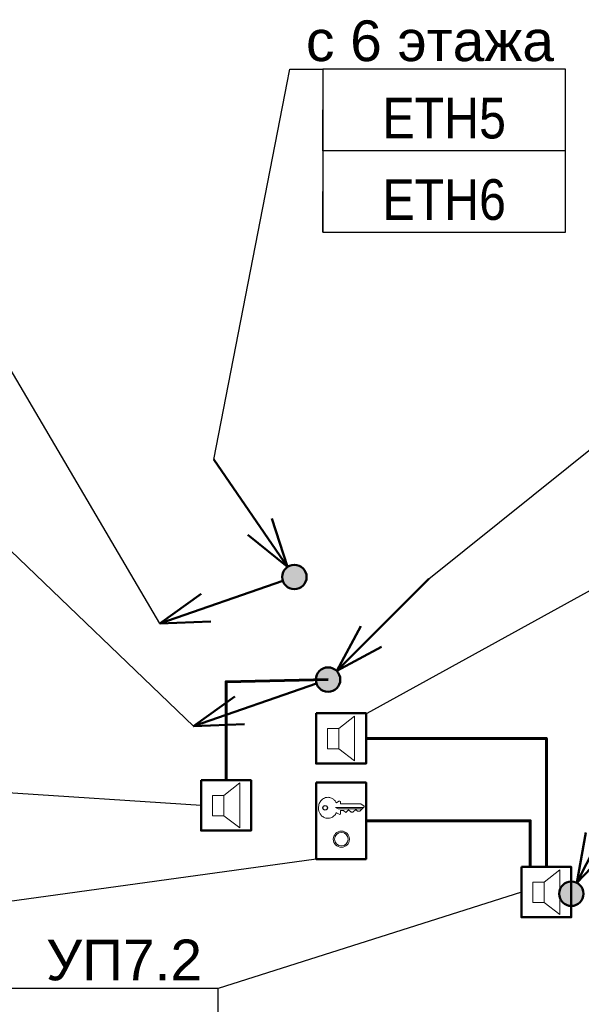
# Model space of a CAD drawing. Header units: millimetres. Extents: x -277772 to 277599, y -59564 to 282085.
# Tile 76 of 192: x -135438 to -131989, y 86771 to 92818. Entities that reach past the tile are written whole.
import ezdxf
from ezdxf import colors
from ezdxf.entities.mleader import LeaderData, LeaderLine
from ezdxf.enums import TextEntityAlignment as Align
from ezdxf.math import Vec2, Vec3

# ---------------------------------------------------------------- set-up
doc = ezdxf.new("R2018")
doc.units = ezdxf.units.MM
doc.set_wipeout_variables(frame=1)
for name, color, linetype, lineweight in [('КИП_выноска', 6, 'Continuous', 25), ('КИП_прибор', 140, 'Continuous', 50), ('КИП_трасса', 3, 'Continuous', 60)]:
    doc.layers.add(name, color=color, linetype=linetype, lineweight=lineweight)
doc.styles.add('CP.Text', font='arial.ttf')
doc.styles.add('GOST 2.304', font='arial.ttf', dxfattribs={"width": 0.85})
doc.linetypes.add('в трубе открыто', pattern='A,10,[133,ltypeshp.shx,S=0.75,R=0,X=-5,Y=2.5],-2.5,[130,ltypeshp.shx,S=2.5,R=-45,X=0,Y=0],-2.5', length=15)

# ---------------------------------------------------------------- blocks, each defined once
blk = doc.blocks.new('A$C5ef3676d')
blk.add_lwpolyline([(0, 469.9), (306.9, 469.9), (306.9, 0), (0, 0)], close=True)
at = {"lineweight": 18}
for points in [[(283.6, 309), (135.5, 309), (118.5, 315.4), (292.1, 315.4)], [(124.9, 345), (139.7, 355.6), (146, 355.6), (150.3, 353.5), (150.3, 338.6), (275.2, 338.6), (296.3, 323.8), (296.3, 319.6), (268.8, 294.2), (254, 294.2), (243.4, 304.8), (226.5, 287.9), (224.4, 287.9)], [(220.1, 287.9), (215.9, 287.9), (199, 302.7), (182, 285.7), (169.3, 298.4), (150.3, 298.4), (150.3, 275.2), (146, 273), (124.9, 283.6)]]:
    blk.add_lwpolyline(points, dxfattribs=at)
at = {"lineweight": 25}
blk.add_lwpolyline([(220.1, 287.9), (222.2, 292.1), (224.4, 287.9)], dxfattribs=at)
blk.add_circle((56.1, 314.3), 13.8, dxfattribs=at)
at = {"lineweight": 18}
for radius in [49.7, 41.3]:
    blk.add_circle((155.6, 121.7), radius, dxfattribs=at)
for points, knots in [([(14.8, 314), (14.8, 323.1), (16.5, 332.2), (23.1, 348.6), (27.8, 355.9), (37.2, 365.5), (41.1, 368.6), (49.6, 373.7), (54.2, 375.6), (59, 377)], [0, 0, 0, 0, 0.547336, 0.547336, 1.063434, 1.063434, 1.361474, 1.361474, 1.660846, 1.660846, 1.660846, 1.660846]), ([(59, 377), (65.6, 378.8), (72.4, 379.3), (86.1, 377.7), (92.6, 375.6), (104.2, 369.3), (109.2, 365.4), (118, 355.9), (121.7, 350.3), (124.6, 344.3)], [0, 0, 0, 0, 0.41198, 0.41198, 0.823657, 0.823657, 1.201793, 1.201793, 1.602028, 1.602028, 1.602028, 1.602028]), ([(59.5, 251.5), (52.8, 253.3), (46.5, 256.4), (34.7, 265), (29.5, 270.7), (22, 282.5), (19.4, 288.3), (15.8, 300.8), (14.8, 307.4), (14.8, 314)], [0, 0, 0, 0, 0.417934, 0.417934, 0.875269, 0.875269, 1.256039, 1.256039, 1.653364, 1.653364, 1.653364, 1.653364]), ([(124.8, 284.9), (121.3, 277.2), (116.3, 270.2), (104.5, 259.4), (98, 255.4), (85.9, 251.1), (80.8, 250.1), (70.1, 249.6), (64.7, 250.1), (59.5, 251.5)], [0, 0, 0, 0, 0.510094, 0.510094, 0.964236, 0.964236, 1.282131, 1.282131, 1.607848, 1.607848, 1.607848, 1.607848])]:
    blk.add_open_spline(points, degree=3, knots=knots, dxfattribs=at)
blk = doc.blocks.new('A$C449d8904')
blk.add_lwpolyline([(0, 309), (0, 0), (306.9, 0), (306.9, 309)], close=True)
at = {"lineweight": 18}
for points in [[(237.1, 16.9), (237.1, 292.1), (139.7, 215.9), (139.7, 91)], [(69.8, 215.9), (69.8, 91), (139.7, 91), (139.7, 215.9)]]:
    blk.add_lwpolyline(points, close=True, dxfattribs=at)
blk = doc.blocks.new('_None')
blk = doc.blocks.new('*U11')
at = {"color": 0, "linetype": 'Continuous', "lineweight": 30, "ltscale": 75, "width": 0.85, "flags": 104}
blk.add_attdef('ПРИМЕЧАНИЕ_1', text='', height=2.5, dxfattribs=at).set_placement((7.46, 3.611), align=Align.BOTTOM_CENTER)
at = {"color": 0, "lineweight": 30, "style": 'GOST 2.304', "width": 0.85}
for tag, p in [('ИМЯ_КАБЕЛЯ_2', (7.46, -7.5)), ('ИМЯ_КАБЕЛЯ_3', (7.46, -12.5)), ('ИМЯ_КАБЕЛЯ_4', (7.46, -17.5)), ('ИМЯ_КАБЕЛЯ_5', (7.46, -22.5)), ('ИМЯ_КАБЕЛЯ_6', (7.46, -27.5)), ('ИМЯ_КАБЕЛЯ_7', (7.46, -32.5)), ('ИМЯ_КАБЕЛЯ_8', (7.46, -37.5)), ('ИМЯ_КАБЕЛЯ_9', (7.46, -42.5))]:
    blk.add_attdef(tag, text='', height=2.5, dxfattribs=at).set_placement(p, align=Align.BOTTOM_CENTER)
at = {"color": 0, "lineweight": 30, "width": 0.85, "flags": 104}
blk.add_attdef('ПРИМЕЧАНИЕ_2', text='', height=2.5, dxfattribs=at).set_placement((7.46, -7.53), align=Align.BOTTOM_CENTER)
at = {"linetype": 'Continuous'}
blk.add_wipeout([(0, 2.5), (14.919, 2.5), (14.919, -2.5), (0, -2.5)], dxfattribs=at)
at = {"color": 0}
blk.add_line((0, -2.5), (0, 0), dxfattribs=at)
at = {"color": 0, "linetype": 'Continuous'}
blk.add_lwpolyline([(0, -2.5), (14.919, -2.5), (14.919, 2.5), (0, 2.5)], close=True, dxfattribs=at)
at = {"color": 0, "lineweight": 30, "style": 'GOST 2.304', "width": 0.85}
blk.add_attdef('ИМЯ_КАБЕЛЯ_1', text='', height=2.5, dxfattribs=at).set_placement((7.46, -2.5), align=Align.BOTTOM_CENTER)
blk = doc.blocks.new('*U13')
at = {"lineweight": 50}
h = blk.add_hatch(color=256, dxfattribs=at)
h.dxf.hatch_style = 1
edge = h.paths.add_edge_path()
edge.add_arc((0, 0), 0.75, 45, 405)
for q in [(6.187, 6.187), (2.015, 3.288), (3.288, 2.015)]:
    blk.add_line((0.53, 0.53), q, dxfattribs=at)
blk.add_circle((0, 0), 0.75, dxfattribs=at)
blk = doc.blocks.new('*U16')
at = {"lineweight": 50}
h = blk.add_hatch(color=256, dxfattribs=at)
h.dxf.hatch_style = 1
edge = h.paths.add_edge_path()
edge.add_arc((0, 0), 0.75, 199.12215, 559.12215)
for p, q in [((-0.709, -0.246), (-8.267, -2.866)), ((-8.267, -2.866), (-5.728, -1.033)), ((-8.267, -2.866), (-5.138, -2.734))]:
    blk.add_line(p, q, dxfattribs=at)
blk.add_circle((0, 0), 0.75, dxfattribs=at)
blk = doc.blocks.new('*U17')
at = {"lineweight": 50}
h = blk.add_hatch(color=256, dxfattribs=at)
h.dxf.hatch_style = 1
edge = h.paths.add_edge_path()
edge.add_arc((0, 0), 0.75, 63.16732, 423.16732)
for q in [(3.95, 7.808), (0.89, 3.752), (2.496, 2.94)]:
    blk.add_line((0.339, 0.669), q, dxfattribs=at)
blk.add_circle((0, 0), 0.75, dxfattribs=at)
blk = doc.blocks.new('*U69')
at = {"lineweight": 50}
h = blk.add_hatch(color=256, dxfattribs=at)
h.dxf.hatch_style = 1
edge = h.paths.add_edge_path()
edge.add_arc((0, 0), 0.75, 124.49865, 484.49865)
for q in [(-4.956, 7.211), (-1.382, 3.6), (-2.866, 2.581)]:
    blk.add_line((-0.425, 0.618), q, dxfattribs=at)
blk.add_circle((0, 0), 0.75, dxfattribs=at)

msp = doc.modelspace()

# ---------------------------------------------------------------- linework, layer by layer
at = {"layer": 'КИП_трасса', "linetype": 'в трубе открыто', "ltscale": 100}
for points in [[(-134170.2, 88147.1), (-134170.2, 88751.6), (-133543.9, 88765.1)], [(-132203.3, 87614.3), (-132203.3, 88403.9), (-133310.8, 88403.9)], [(-133310.8, 87898.2), (-132302.6, 87898.2), (-132302.6, 87614.3)]]:
    msp.add_lwpolyline(points, dxfattribs=at)

# ---------------------------------------------------------------- block references
at = {"layer": 'КИП_выноска', "xscale": 100, "yscale": 100, "zscale": 100}
for name, p in [('*U69', (-133750.8, 89395.5)), ('*U13', (-133543.9, 88765.1)), ('*U16', (-133543.9, 88765.1)), ('*U17', (-132049.8, 87450.1))]:
    msp.add_blockref(name, p, dxfattribs=at)
at = {"layer": 'КИП_прибор'}
for name, p in [('A$C449d8904', (-133617.7, 88249.4)), ('A$C449d8904', (-134323.7, 87838.1)), ('A$C5ef3676d', (-133617.7, 87663.3)), ('A$C449d8904', (-132356.8, 87305.3))]:
    msp.add_blockref(name, p, dxfattribs=at)

# ---------------------------------------------------------------- next in the draw order: leaders
at = {"layer": 'КИП_выноска'}
ml = msp.add_multileader_mtext('Standard', dxfattribs=at)
ml.set_content('МПС', color=256, style='CP.Text')
ml.set_leader_properties(color=256, linetype='ByLayer', lineweight=-1)
ml.set_arrow_properties(name='NONE')
ml.build(insert=Vec2(0, 0))
ml.multileader.update_dxf_attribs({"has_dogleg": 0, "text_left_attachment_type": 6, "text_right_attachment_type": 6, "dogleg_length": 0.5, "arrow_head_size": 300})
ctx = ml.context
ctx.base_point, ctx.char_height, ctx.arrow_head_size, ctx.landing_gap_size, ctx.plane_origin = Vec3(-130939.5, 89862.7), 250, 300, 100, Vec3(-128415.6, 87202.8)
ctx.left_attachment, ctx.right_attachment = 6, 6
notes = []
notes.append((ctx, [(0, (1, 1, 0), (-130940, 89862.7), (1, 0), 0.5, [(0, [(-133303.6, 88558.4)], 0, [])])]))
ctx.mtext.insert, ctx.mtext.width, ctx.mtext.flow_direction = Vec3(-130839.5, 90162.7), 1055.687, 5
ctx.mtext.has_bg_fill, ctx.mtext.bg_color, ctx.mtext.bg_scale_factor, ctx.mtext.bg_transparency, ctx.mtext.use_window_bg_color = 1, -1027028792, 1.5, 0, 1
ml = msp.add_multileader_mtext('Standard', dxfattribs=at)
ml.set_content('ПУЭП-Н', color=256, style='CP.Text')
ml.set_leader_properties(color=256, linetype='ByLayer', lineweight=-1)
ml.set_arrow_properties(name='NONE')
ml.build(insert=Vec2(0, 0))
ml.multileader.update_dxf_attribs({"has_dogleg": 0, "text_left_attachment_type": 6, "text_right_attachment_type": 6, "dogleg_length": 0.5, "arrow_head_size": 300})
ctx = ml.context
ctx.base_point, ctx.char_height, ctx.arrow_head_size, ctx.landing_gap_size, ctx.plane_origin = Vec3(-138401.4, 88163.7), 250, 300, 100, Vec3(-135881.4, 85503.8)
ctx.left_attachment, ctx.right_attachment, ctx.text_align_type = 6, 6, 2
notes.append((ctx, [(1, (1, 1, 0), (-136912.9, 88163.7), (-1, 0), 0.5, [(0, [(-134323.7, 87991.6)], 0, [])])]))
ctx.mtext.insert, ctx.mtext.width, ctx.mtext.alignment, ctx.mtext.flow_direction = Vec3(-137013.4, 88463.7), 1055.687, 3, 5
ctx.mtext.has_bg_fill, ctx.mtext.bg_color, ctx.mtext.bg_scale_factor, ctx.mtext.bg_transparency, ctx.mtext.use_window_bg_color = 1, -1027028792, 1.5, 0, 1
ml = msp.add_multileader_mtext('Standard', dxfattribs=at)
ml.set_content('УП7.2', color=256, style='CP.Text')
ml.set_leader_properties(color=256, linetype='ByLayer', lineweight=-1)
ml.set_arrow_properties(name='NONE')
ml.build(insert=Vec2(0, 0))
ml.multileader.update_dxf_attribs({"has_dogleg": 0, "text_left_attachment_type": 6, "text_right_attachment_type": 6, "dogleg_length": 0.5, "arrow_head_size": 300})
ctx = ml.context
ctx.base_point, ctx.char_height, ctx.arrow_head_size, ctx.landing_gap_size, ctx.plane_origin = Vec3(-135356.3, 86868.5), 250, 300, 100, Vec3(-133186.1, 84208.6)
ctx.left_attachment, ctx.right_attachment, ctx.text_align_type = 6, 6, 2
notes.append((ctx, [(1, (1, 1, 0), (-134217.5, 86868.5), (-1, 0), 0.5, [(0, [(-132356.8, 87459.8)], 0, [])])]))
ctx.mtext.insert, ctx.mtext.width, ctx.mtext.alignment, ctx.mtext.flow_direction = Vec3(-134318, 87168.5), 1055.687, 3, 5
ctx.mtext.has_bg_fill, ctx.mtext.bg_color, ctx.mtext.bg_scale_factor, ctx.mtext.bg_transparency, ctx.mtext.use_window_bg_color = 1, -1027028792, 1.5, 0, 1
for ctx, leaders in notes:
    for number, flags, end, landing, length, lines in leaders:
        leader = LeaderData()
        leader.index, (leader.has_last_leader_line, leader.has_dogleg_vector, leader.attachment_direction) = number, flags
        leader.last_leader_point, leader.dogleg_vector, leader.dogleg_length = Vec3(end), Vec3(landing), length
        for number, points, colour, breaks in lines:
            line = LeaderLine()
            line.index, line.vertices, line.color, line.breaks = number, Vec3.list(points), colors.encode_raw_color(colour), breaks
            leader.lines.append(line)
        ctx.leaders.append(leader)

# ---------------------------------------------------------------- next in the draw order: block references
ref = msp.add_blockref('*U11', (-135710, 86618.5), dxfattribs=dict(at, xscale=100, yscale=100, zscale=100))
lines = msp.add_mtext('\\W0.8500;', dxfattribs={"layer": '0', "color": 0, "linetype": 'Continuous', "lineweight": 30, "ltscale": 75, "insert": (-134964, 86979.6), "char_height": 2.5, "attachment_point": 1})
ref.add_attrib('ПРИМЕЧАНИЕ_1', '', (-134964, 86979.6), dxfattribs={"flags": 104}).embed_mtext(lines)
ref.add_attrib('ИМЯ_КАБЕЛЯ_1', 'К3-ЩУЛ5', dxfattribs={"layer": '0', "color": 0, "lineweight": 30, "height": 250, "style": 'GOST 2.304', "width": 0.85}).set_placement((-134964, 86368.5), align=Align.BOTTOM_CENTER)
lines = msp.add_mtext('\\W0.8500;', dxfattribs={"layer": '0', "color": 0, "lineweight": 30, "insert": (-134964, 85865.5), "char_height": 2.5, "attachment_point": 1})
ref.add_attrib('ПРИМЕЧАНИЕ_2', '', (-134964, 85865.5), dxfattribs={"flags": 104}).embed_mtext(lines)

# ---------------------------------------------------------------- next in the draw order: leaders
ml = msp.add_multileader_mtext('Standard', dxfattribs=at)
ml.set_content('с 6 этажа', color=256, style='CP.Text')
ml.set_leader_properties(color=256, linetype='ByLayer', lineweight=-1)
ml.set_arrow_properties(name='NONE')
ml.build(insert=Vec2(0, 0))
ml.multileader.update_dxf_attribs({"has_dogleg": 0, "text_left_attachment_type": 6, "text_right_attachment_type": 6, "dogleg_length": 0.5, "arrow_head_size": 300})
ctx = ml.context
ctx.base_point, ctx.char_height, ctx.arrow_head_size, ctx.landing_gap_size, ctx.plane_origin = Vec3(-131099.9, 90847.7), 250, 300, 100, Vec3(-128373.3, 88187.8)
ctx.left_attachment, ctx.right_attachment = 6, 6
notes = []
notes.append((ctx, [(0, (1, 1, 0), (-131100.4, 90847.7), (1, 0), 0.5, [(0, [(-132925.2, 89383.8)], 0, [])])]))
ctx.mtext.insert, ctx.mtext.width, ctx.mtext.flow_direction = Vec3(-130999.9, 91147.7), 2299.325, 5
ctx.mtext.has_bg_fill, ctx.mtext.bg_color, ctx.mtext.bg_scale_factor, ctx.mtext.bg_transparency, ctx.mtext.use_window_bg_color = 1, -1027028792, 1.5, 0, 1
ml = msp.add_multileader_mtext('Standard', dxfattribs=at)
ml.set_content('на -2 этаж', color=256, style='CP.Text')
ml.set_leader_properties(color=256, linetype='ByLayer', lineweight=-1)
ml.set_arrow_properties(name='NONE')
ml.build(insert=Vec2(0, 0))
ml.multileader.update_dxf_attribs({"has_dogleg": 0, "text_left_attachment_type": 6, "text_right_attachment_type": 6, "dogleg_length": 0.5, "arrow_head_size": 300})
ctx = ml.context
ctx.base_point, ctx.char_height, ctx.arrow_head_size, ctx.landing_gap_size, ctx.plane_origin = Vec3(-137378.7, 89604.7), 250, 300, 100, Vec3(-134511.2, 86944.8)
ctx.left_attachment, ctx.right_attachment, ctx.text_align_type = 6, 6, 2
notes.append((ctx, [(1, (1, 1, 0), (-135542.7, 89604.7), (-1, 0), 0.5, [(0, [(-134370.6, 88478.4)], 0, [])])]))
ctx.mtext.insert, ctx.mtext.width, ctx.mtext.alignment, ctx.mtext.flow_direction = Vec3(-135643.2, 89904.7), 1765.313, 3, 5
ctx.mtext.has_bg_fill, ctx.mtext.bg_color, ctx.mtext.bg_scale_factor, ctx.mtext.bg_transparency, ctx.mtext.use_window_bg_color = 1, -1027028792, 1.5, 0, 1
ml = msp.add_multileader_mtext('Standard', dxfattribs=at)
ml.set_content('ППП', color=256, style='CP.Text')
ml.set_leader_properties(color=256, linetype='ByLayer', lineweight=-1)
ml.set_arrow_properties(name='NONE')
ml.build(insert=Vec2(0, 0))
ml.multileader.update_dxf_attribs({"has_dogleg": 0, "text_left_attachment_type": 6, "text_right_attachment_type": 6, "dogleg_length": 0.5, "arrow_head_size": 300})
ctx = ml.context
ctx.base_point, ctx.char_height, ctx.arrow_head_size, ctx.landing_gap_size, ctx.plane_origin = Vec3(-137804.4, 87208), 250, 300, 100, Vec3(-135873.8, 84548.1)
ctx.left_attachment, ctx.right_attachment, ctx.text_align_type = 6, 6, 2
notes.append((ctx, [(1, (1, 1, 0), (-136905.2, 87208), (-1, 0), 0.5, [(0, [(-133617.7, 87663.3)], 0, [])])]))
ctx.mtext.insert, ctx.mtext.width, ctx.mtext.alignment, ctx.mtext.flow_direction = Vec3(-137005.7, 87508), 1055.687, 3, 5
ctx.mtext.has_bg_fill, ctx.mtext.bg_color, ctx.mtext.bg_scale_factor, ctx.mtext.bg_transparency, ctx.mtext.use_window_bg_color = 1, -1027028792, 1.5, 0, 1
for ctx, leaders in notes:
    for number, flags, end, landing, length, lines in leaders:
        leader = LeaderData()
        leader.index, (leader.has_last_leader_line, leader.has_dogleg_vector, leader.attachment_direction) = number, flags
        leader.last_leader_point, leader.dogleg_vector, leader.dogleg_length = Vec3(end), Vec3(landing), length
        for number, points, colour, breaks in lines:
            line = LeaderLine()
            line.index, line.vertices, line.color, line.breaks = number, Vec3.list(points), colors.encode_raw_color(colour), breaks
            leader.lines.append(line)
        ctx.leaders.append(leader)

# ---------------------------------------------------------------- next in the draw order: leaders
ml = msp.add_multileader_mtext('Standard', dxfattribs=at)
ml.set_content('с 6 этажа', color=256, style='CP.Text')
ml.set_leader_properties(color=256, linetype='ByLayer', lineweight=-1)
ml.set_arrow_properties(name='NONE')
ml.build(insert=Vec2(0, 0))
ml.multileader.update_dxf_attribs({"has_dogleg": 0, "text_left_attachment_type": 6, "text_right_attachment_type": 6, "dogleg_length": 0.5, "arrow_head_size": 300})
ctx = ml.context
ctx.base_point, ctx.char_height, ctx.arrow_head_size, ctx.landing_gap_size, ctx.plane_origin = Vec3(-133779.5, 92513.8), 250, 300, 100, Vec3(-131052.8, 89853.9)
ctx.left_attachment, ctx.right_attachment = 6, 6
notes = []
notes.append((ctx, [(0, (1, 1, 0), (-133780, 92513.8), (1, 0), 0.5, [(0, [(-134246.4, 90116.7)], 0, [])])]))
ctx.mtext.insert, ctx.mtext.width, ctx.mtext.flow_direction = Vec3(-133679.5, 92813.8), 2299.325, 5
ctx.mtext.has_bg_fill, ctx.mtext.bg_color, ctx.mtext.bg_scale_factor, ctx.mtext.bg_transparency, ctx.mtext.use_window_bg_color = 1, -1027028792, 1.5, 0, 1
ml = msp.add_multileader_mtext('Standard', dxfattribs=at)
ml.set_content('на -1 этаж', color=256, style='CP.Text')
ml.set_leader_properties(color=256, linetype='ByLayer', lineweight=-1)
ml.set_arrow_properties(name='NONE')
ml.build(insert=Vec2(0, 0))
ml.multileader.update_dxf_attribs({"has_dogleg": 0, "text_left_attachment_type": 6, "text_right_attachment_type": 6, "dogleg_length": 0.5, "arrow_head_size": 300})
ctx = ml.context
ctx.base_point, ctx.char_height, ctx.arrow_head_size, ctx.landing_gap_size, ctx.plane_origin = Vec3(-137570.9, 91074.6), 250, 300, 100, Vec3(-134703.4, 88414.7)
ctx.left_attachment, ctx.right_attachment, ctx.text_align_type = 6, 6, 2
notes.append((ctx, [(1, (1, 1, 0), (-135734.8, 91074.6), (-1, 0), 0.5, [(0, [(-134577.6, 89108.9)], 0, [])])]))
ctx.mtext.insert, ctx.mtext.width, ctx.mtext.alignment, ctx.mtext.flow_direction = Vec3(-135835.3, 91374.6), 2299.325, 3, 5
ctx.mtext.has_bg_fill, ctx.mtext.bg_color, ctx.mtext.bg_scale_factor, ctx.mtext.bg_transparency, ctx.mtext.use_window_bg_color = 1, -1027028792, 1.5, 0, 1
for ctx, leaders in notes:
    for number, flags, end, landing, length, lines in leaders:
        leader = LeaderData()
        leader.index, (leader.has_last_leader_line, leader.has_dogleg_vector, leader.attachment_direction) = number, flags
        leader.last_leader_point, leader.dogleg_vector, leader.dogleg_length = Vec3(end), Vec3(landing), length
        for number, points, colour, breaks in lines:
            line = LeaderLine()
            line.index, line.vertices, line.color, line.breaks = number, Vec3.list(points), colors.encode_raw_color(colour), breaks
            leader.lines.append(line)
        ctx.leaders.append(leader)

# ---------------------------------------------------------------- next in the draw order: block references
ref = msp.add_blockref('*U11', (-133576.7, 92263.8), dxfattribs=dict(at, xscale=100, yscale=100, zscale=100))
lines = msp.add_mtext('\\W0.8500;', dxfattribs={"layer": '0', "color": 0, "linetype": 'Continuous', "lineweight": 30, "ltscale": 75, "insert": (-132830.7, 92624.9), "char_height": 2.5, "attachment_point": 1})
ref.add_attrib('ПРИМЕЧАНИЕ_1', '', (-132830.7, 92624.9), dxfattribs={"flags": 104}).embed_mtext(lines)
ref.add_attrib('ИМЯ_КАБЕЛЯ_1', 'ETH5', dxfattribs={"layer": '0', "color": 0, "lineweight": 30, "height": 250, "style": 'GOST 2.304', "width": 0.85}).set_placement((-132830.7, 92013.8), align=Align.BOTTOM_CENTER)
lines = msp.add_mtext('\\W0.8500;', dxfattribs={"layer": '0', "color": 0, "lineweight": 30, "insert": (-132830.7, 91510.8), "char_height": 2.5, "attachment_point": 1})
ref.add_attrib('ПРИМЕЧАНИЕ_2', '', (-132830.7, 91510.8), dxfattribs={"flags": 104}).embed_mtext(lines)
at = {"layer": 'КИП_выноска', "xscale": 100, "yscale": 100, "zscale": 100}
msp.add_blockref('*U16', (-133750.8, 89395.5), dxfattribs=at)

# ---------------------------------------------------------------- next in the draw order: block references
at = {"layer": 'КИП_выноска'}
ref = msp.add_blockref('*U11', (-133576.7, 91763.8), dxfattribs=dict(at, xscale=100, yscale=100, zscale=100))
lines = msp.add_mtext('\\W0.8500;', dxfattribs={"layer": '0', "color": 0, "linetype": 'Continuous', "lineweight": 30, "ltscale": 75, "insert": (-132830.7, 92124.9), "char_height": 2.5, "attachment_point": 1})
ref.add_attrib('ПРИМЕЧАНИЕ_1', '', (-132830.7, 92124.9), dxfattribs={"flags": 104}).embed_mtext(lines)
ref.add_attrib('ИМЯ_КАБЕЛЯ_1', 'ETH6', dxfattribs={"layer": '0', "color": 0, "lineweight": 30, "height": 250, "style": 'GOST 2.304', "width": 0.85}).set_placement((-132830.7, 91513.8), align=Align.BOTTOM_CENTER)
lines = msp.add_mtext('\\W0.8500;', dxfattribs={"layer": '0', "color": 0, "lineweight": 30, "insert": (-132830.7, 91010.8), "char_height": 2.5, "attachment_point": 1})
ref.add_attrib('ПРИМЕЧАНИЕ_2', '', (-132830.7, 91010.8), dxfattribs={"flags": 104}).embed_mtext(lines)

doc.saveas('drawing.dxf')
